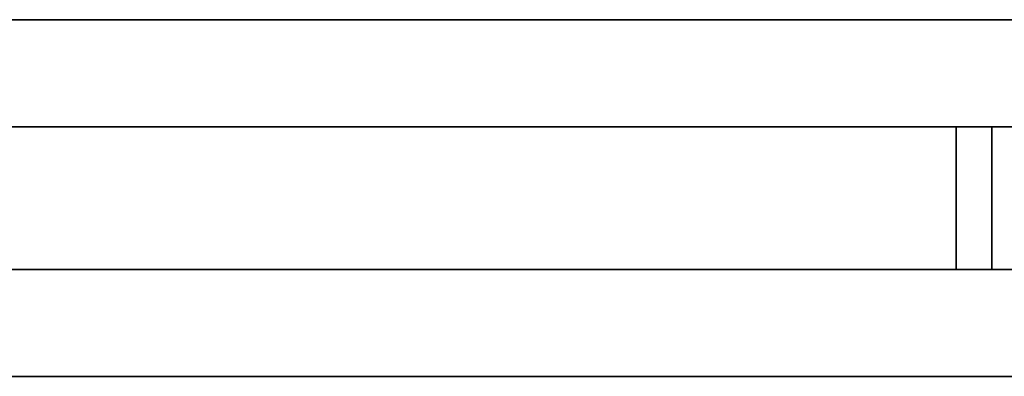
# Model space of a CAD drawing. Header units: millimetres. Extents: x -300186 to 535068, y -28581 to 763298.
# Tile 197 of 256: x 8199 to 8337, y 135340 to 135390. Entities that reach past the tile are written whole.
import ezdxf

# ---------------------------------------------------------------- set-up
doc = ezdxf.new("R2010")
doc.units = ezdxf.units.MM
doc.header["$LTSCALE"] = 10
doc.layers.add('Visible (ISO)', color=7, linetype='Continuous', lineweight=35)

msp = doc.modelspace()

# ---------------------------------------------------------------- linework, layer by layer
at = {"layer": 'Visible (ISO)'}
for p, q in [((7868.318, 135389.602, 159.59), (8422.209, 135389.602, 159.59)), ((8437.209, 135374.602, 159.59), (7866.724, 135374.602, 159.59)), ((8330.459, 135354.602, 159.59), (8330.459, 135374.602, 159.59)), ((8335.459, 135354.602, 159.59), (8335.459, 135374.602, 159.59)), ((7864.6, 135354.602, 159.59), (8457.209, 135354.602, 159.59)), ((8457.209, 135339.602, 159.59), (7863.007, 135339.602, 159.59))]:
    msp.add_line(p, q, dxfattribs=at)

doc.saveas('drawing.dxf')
